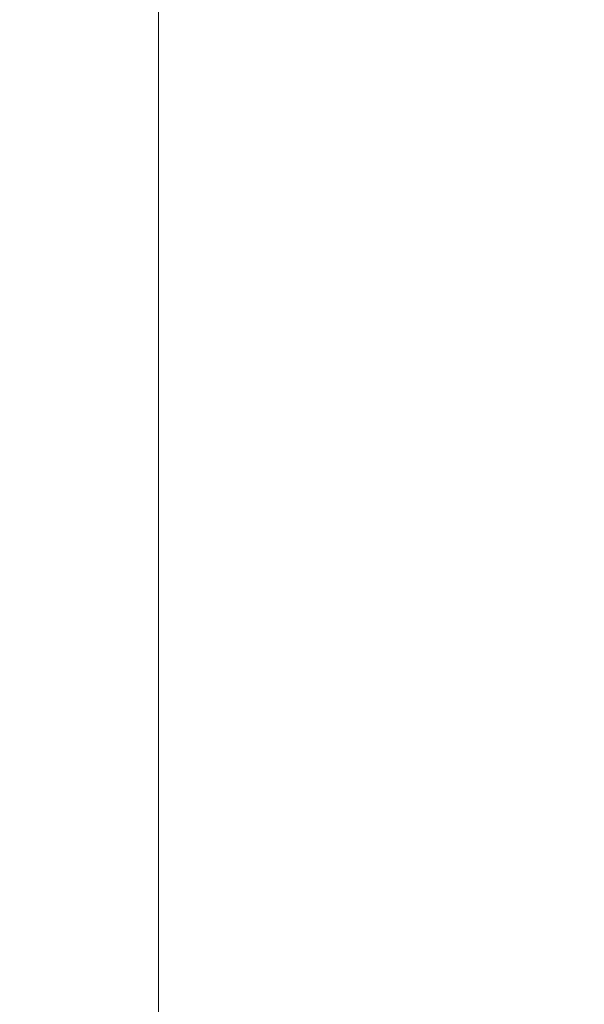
# Model space of a CAD drawing. Header units: inches. Extents: x -374 to 640, y -945 to 1059.
# Tile 19 of 222: x 1.72 to 4.9, y 30.11 to 35.66. Entities that reach past the tile are written whole.
import ezdxf

# ---------------------------------------------------------------- set-up
doc = ezdxf.new("R2010")
doc.units = ezdxf.units.IN
doc.header["$LTSCALE"] = 5
doc.header["$MEASUREMENT"] = 0
doc.layers.add('Border (ANSI)', color=7, linetype='Continuous', lineweight=9)
doc.layers.add('Visible Narrow (ANSI)', color=7, linetype='Continuous', lineweight=5)

# ---------------------------------------------------------------- blocks, each defined once
blk = doc.blocks.new('Borders Default Border')
at = {"layer": 'Border (ANSI)', "flags": 128}
blk.add_lwpolyline([(0.5, 1), (0.5, 21), (33.5, 21), (33.5, 1), (0.5, 1)], dxfattribs=at)

msp = doc.modelspace()

# ---------------------------------------------------------------- linework, layer by layer
at = {"layer": 'Visible Narrow (ANSI)'}
for start, end in [(89.30796703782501, 89.30796710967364), (89.98574681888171, 89.98574689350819), (90.66352429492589, 90.66352437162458), (90.69201509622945, 90.69201518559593)]:
    msp.add_arc((132.61238, -437.54305), 507.11098, start, end, dxfattribs=at)

# ---------------------------------------------------------------- block references
at = {"xscale": 5, "yscale": 5, "zscale": 5}
msp.add_blockref('Borders Default Border', (0, 0), dxfattribs=at)

doc.saveas('drawing.dxf')
